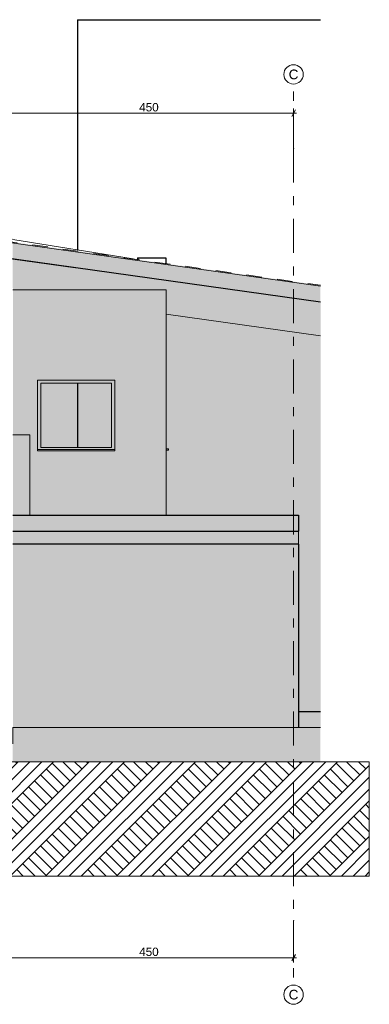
# Model space of a CAD drawing. Header units: centimetres. Extents: x -396 to 14490, y -515 to 1122.
# Tile 52 of 73: x 666 to 1210, y -430 to 1100. Entities that reach past the tile are written whole.
import ezdxf
from ezdxf.enums import TextEntityAlignment as Align

# ---------------------------------------------------------------- set-up
doc = ezdxf.new("R2010")
doc.units = ezdxf.units.CM
doc.header["$MEASUREMENT"] = 0
for name, pattern in [('Przerywana (2)', [48, 24, -24]), ('Przerywana podwójnie', [109.361107, 52.916665, -21.166666, 14.111111, -21.166666]), ('Wipeout_Contour', [100, 0, -100])]:
    doc.linetypes.add(name, pattern=pattern)
for name, color, linetype in [('00 - SUFIT Z BLACHY', 7, 'Continuous'), ('131-Z Drogi', 7, 'Continuous'), ('280-A Dachy Powłoki', 7, 'Continuous'), ('299-A Wymiary Opisy', 7, 'Continuous'), ('410-K Osie główne', 7, 'Continuous'), ('420-K Ściany', 7, 'Continuous'), ('440-K Słupy', 7, 'Continuous'), ('440-K Słupy stalowe', 7, 'Continuous'), ('Nowe_Okna Archicada', 7, 'Continuous'), ('Rozbiórka_Okna Archicada', 7, 'Continuous')]:
    doc.layers.add(name, color=color, linetype=linetype)
for name, color, linetype, lineweight in [('00 - SUFIT Z BLACHY_Nr_pióra__12', 7, 'Continuous', 13), ('01-OKNA__Nr_pióra__19', 255, 'Continuous', 30), ('0_Nr_pióra__11', 7, 'Continuous', 0), ('0_Nr_pióra__21', 7, 'Continuous', 20), ('131-Z Drogi_Nr_pióra__29', 7, 'Continuous', 20), ('280-A Dachy Powłoki_Nr_pióra__29', 7, 'Continuous', 20), ('280-A Dachy Powłoki_Nr_pióra__69', 7, 'Continuous', 20), ('299-A Wymiary Opisy_Nr_pióra__11', 7, 'Continuous', 0), ('410-K Osie główne_Nr_pióra__11', 7, 'Continuous', 0), ('410-K Osie główne_Nr_pióra__7', 7, 'Continuous', 20), ('420-K Ściany_Nr_pióra__12', 7, 'Continuous', 13), ('420-K Ściany_Nr_pióra__13', 7, 'Continuous', 25), ('440-K Słupy stalowe_Nr_pióra__12', 7, 'Continuous', 13), ('Nowe_Okna Archicada_Nr_pióra__135', 5, 'Continuous', 20), ('Rozbiórka_Okna Archicada_Nr_pióra__12', 7, 'Continuous', 13)]:
    doc.layers.add(name, color=color, linetype=linetype, lineweight=lineweight)
for name, color, linetype, lineweight, true_color in [('280-A Dachy Powłoki_Nr_pióra__49', 7, 'Continuous', 20, 0xcfd8da), ('280-A Dachy Powłoki_Nr_pióra__92', 7, 'Continuous', 20, 0xdfdfdf), ('440-K Słupy_Nr_pióra__88', 7, 'Continuous', 20, 0x426f9f)]:
    doc.layers.add(name, color=color, linetype=linetype, lineweight=lineweight, true_color=true_color)
doc.styles.add('STYL_AUTOMATYCZNY_1', font='arial.ttf')
doc.styles.add('STYL_AUTOMATYCZNY_2', font='arial.ttf')
doc.dimstyles.new('STYL_AUTOMATYCZNY__1', dxfattribs={"dimtxt": 13, "dimasz": 7.6, "dimexe": 0.18, "dimexo": 0.0625, "dimgap": 0, "dimtad": 1, "dimtih": 1, "dimtoh": 1, "dimdec": 0, "dimzin": 0, "dimdsep": 46, "dimtxsty": 'STYL_AUTOMATYCZNY_1', "dimblk": 'ARROWHEAD_2', "dimblk1": 'ARROWHEAD_2', "dimblk2": 'ARROWHEAD_2', "dimcen": 0.09, "dimclrd": 7, "dimclre": 7, "dimclrt": 7, "dimadec": 0, "dimazin": 0, "dimtfac": 1, "dimtdec": 4, "dimtmove": 0, "dimatfit": 3, "dimfxl": 0, "dimtolj": 1, "dimtzin": 0, "dimarcsym": 0})

# ---------------------------------------------------------------- blocks, each defined once
blk = doc.blocks.new('ElemPrzekroju_2_1')
at = {"layer": '440-K Słupy stalowe_Nr_pióra__12', "color": 7, "linetype": 'Continuous', "lineweight": 13}
blk.add_line((1099.7, 285), (1099.7, 305), dxfattribs=at)
blk = doc.blocks.new('ElemPrzekroju_5_1')
at = {"layer": '420-K Ściany_Nr_pióra__13', "color": 7, "linetype": 'Continuous', "lineweight": 25}
for p, q in [((1066.7, 330), (1099.7, 330)), ((1099.7, 330), (1099.7, 305)), ((1066.7, 305), (1099.7, 305)), ((1099.7, 285), (1066.7, 285)), ((1099.7, 285), (1099.7, 0))]:
    blk.add_line(p, q, dxfattribs=at)
blk = doc.blocks.new('ElemPrzekroju_28_1')
at = {"layer": '420-K Ściany_Nr_pióra__13', "color": 7, "linetype": 'Continuous', "lineweight": 25}
for p, q in [((907.3, -160), (907.3, -100)), ((621.4, -160), (72.2, -160)), ((907.3, -160), (682, -160))]:
    blk.add_line(p, q, dxfattribs=at)
blk = doc.blocks.new('ElemPrzekroju_33_1')
at = {"layer": '131-Z Drogi', "linetype": 'Continuous', "lineweight": 0, "true_color": 0x000000}
for points in [[(1133.8, 0), (655.7, 0), (655.7, -100), (1133.8, -100)], [(-188.5, -100), (9.1, -100), (9.1, 0), (-188.5, 0)]]:
    blk.add_hatch(color=18, dxfattribs=at).paths.add_polyline_path(points)
at = {"layer": '131-Z Drogi_Nr_pióra__29', "color": 7, "linetype": 'Continuous', "lineweight": 20}
for p, q in [((9.1, 0), (-188.5, 0)), ((9.1, 0), (9.1, -100)), ((656.2, 0), (655.7, 0)), ((1133.8, 0), (656.2, 0)), ((655.7, -10.1), (655.7, -25)), ((9.1, -100), (-188.5, -100)), ((1133.8, -100), (655.7, -100))]:
    blk.add_line(p, q, dxfattribs=at)
at = {"layer": '131-Z Drogi_Nr_pióra__29', "color": 7, "linetype": 'Continuous', "lineweight": 20, "flags": 128}
blk.add_lwpolyline([(655.7, 0), (655.7, -10), (655.7, -10.1)], dxfattribs=at)
blk = doc.blocks.new('ElemPrzekroju_35_1')
at = {"layer": '280-A Dachy Powłoki', "linetype": 'Continuous', "lineweight": 0, "true_color": 0x000000}
for points in [[(655.7, 752.9), (1133.8, 685.7), (1133.8, 687.3), (655.7, 754.4)], [(655.7, 752.9), (655.7, 728.7), (1133.8, 661.5), (1133.8, 685.7)], [(655.7, 728.2), (1133.8, 661), (1133.8, 661.5), (655.7, 728.7)]]:
    blk.add_hatch(color=18, dxfattribs=at).paths.add_polyline_path(points)
at = {"layer": '280-A Dachy Powłoki_Nr_pióra__29', "color": 7, "linetype": 'Przerywana (2)', "lineweight": 20}
blk.add_line((638.7, 756.8), (1133.8, 687.3), dxfattribs=at)
at = {"layer": '280-A Dachy Powłoki_Nr_pióra__29', "color": 7, "linetype": 'Continuous', "lineweight": 20}
for q in [(635.1, 731.1), (1133.8, 661.5)]:
    blk.add_line((635.2, 731.6), q, dxfattribs=at)
at = {"layer": '280-A Dachy Powłoki_Nr_pióra__49', "color": 254, "linetype": 'Continuous', "lineweight": 20, "true_color": 0xcfd8da}
for p, q in [((638.5, 755.4), (635.2, 731.6)), ((635.1, 731.1), (1133.8, 661))]:
    blk.add_line(p, q, dxfattribs=at)
at = {"layer": '280-A Dachy Powłoki_Nr_pióra__69', "color": 7, "linetype": 'Continuous', "lineweight": 20}
blk.add_line((638.5, 755.4), (1133.8, 685.7), dxfattribs=at)
at = {"layer": '280-A Dachy Powłoki_Nr_pióra__92', "color": 254, "linetype": 'Continuous', "lineweight": 20, "true_color": 0xdfdfdf}
blk.add_line((752.6, 714.4), (655.7, 728), dxfattribs=at)
blk = doc.blocks.new('ElemPrzekroju_54_1')
at = {"layer": '420-K Ściany_Nr_pióra__13', "color": 7, "linetype": 'Continuous', "lineweight": 25}
for p, q in [((655.7, 330), (1066.7, 330)), ((655.7, 305), (1066.7, 305)), ((1066.7, 285), (655.7, 285))]:
    blk.add_line(p, q, dxfattribs=at)
blk = doc.blocks.new('ElemPrzekroju_56_1')
at = {"layer": '420-K Ściany_Nr_pióra__12', "color": 7, "linetype": 'Continuous', "lineweight": 13}
for p in [(655.7, 680), (894.1, 330)]:
    blk.add_line(p, (894.1, 680), dxfattribs=at)
blk = doc.blocks.new('ElemPrzekroju_57_1')
at = {"layer": '420-K Ściany_Nr_pióra__13', "color": 7, "linetype": 'Continuous', "lineweight": 25}
for p, q in [((849.8, 730), (850.7, 730)), ((849.8, 730), (849.8, 727.2)), ((850.7, 727), (850.7, 730)), ((850.7, 730), (893.7, 730)), ((893.7, 730), (893.7, 721))]:
    blk.add_line(p, q, dxfattribs=at)
blk = doc.blocks.new('ElemPrzekroju_58_1')
at = {"layer": '00 - SUFIT Z BLACHY_Nr_pióra__12', "color": 7, "linetype": 'Continuous', "lineweight": 13}
for p, q in [((654.9, 758.7), (645.7, 760.2)), ((842.8, 728.2), (655.7, 758.5)), ((1133.8, 608.9), (894.1, 642.6))]:
    blk.add_line(p, q, dxfattribs=at)
blk = doc.blocks.new('ElemPrzekroju_70_1')
at = {"layer": '440-K Słupy_Nr_pióra__88', "color": 155, "linetype": 'Continuous', "lineweight": 20, "true_color": 0x426f9f}
for p, q in [((655.7, 455), (682, 455)), ((682, 330), (682, 455)), ((682, -160), (682, -100)), ((655.7, -160), (682, -160))]:
    blk.add_line(p, q, dxfattribs=at)
blk = doc.blocks.new('ElemPrzekroju_72_1')
at = {"layer": '420-K Ściany_Nr_pióra__13', "color": 7, "linetype": 'Continuous', "lineweight": 25}
blk.add_line((1099.7, 25), (1133.8, 25), dxfattribs=at)
blk = doc.blocks.new('ElemPrzekroju_73_1')
at = {"layer": '420-K Ściany_Nr_pióra__13', "color": 7, "linetype": 'Continuous', "lineweight": 25}
blk.add_line((756.5, 450), (756.5, 435), dxfattribs=at)
blk = doc.blocks.new('ElemPrzekroju_74_1')
at = {"layer": '420-K Ściany_Nr_pióra__13', "color": 7, "linetype": 'Continuous', "lineweight": 25}
blk.add_line((756.5, 535), (756.5, 450), dxfattribs=at)
blk = doc.blocks.new('ElemPrzekroju_75_1')
at = {"layer": '420-K Ściany_Nr_pióra__13', "color": 7, "linetype": 'Continuous', "lineweight": 25}
for q in [(1133.8, 1100), (756.5, 742.2)]:
    blk.add_line((756.5, 1100), q, dxfattribs=at)
blk = doc.blocks.new('ElemPrzekroju_76_1')
at = {"layer": 'Rozbiórka_Okna Archicada_Nr_pióra__12', "color": 7, "linetype": 'Continuous', "lineweight": 13}
for p, q in [((694.1, 540), (814.1, 540)), ((694.1, 432), (694.1, 540)), ((814.1, 540), (814.1, 432))]:
    blk.add_line(p, q, dxfattribs=at)
blk = doc.blocks.new('ElemPrzekroju_77_1')
at = {"layer": 'Nowe_Okna Archicada_Nr_pióra__135', "color": 5, "linetype": 'Continuous', "lineweight": 20}
for p, q in [((894.1, 432.9), (897.7, 432.9)), ((894.1, 430.9), (897.7, 430.9)), ((897.7, 430.9), (897.7, 432.9))]:
    blk.add_line(p, q, dxfattribs=at)
blk = doc.blocks.new('ElemPrzekroju_78_1')
at = {"layer": 'Nowe_Okna Archicada_Nr_pióra__135', "color": 5, "linetype": 'Continuous', "lineweight": 20}
for p, q in [((699.1, 535), (699.1, 435)), ((809.1, 535), (699.1, 535)), ((809.1, 435), (809.1, 535)), ((694.1, 432), (814.1, 432)), ((694.1, 430), (694.1, 432)), ((694.1, 430), (814.1, 430)), ((699.1, 435), (809.1, 435)), ((814.1, 430), (814.1, 432))]:
    blk.add_line(p, q, dxfattribs=at)
blk = doc.blocks.new('*D90')
at = {"layer": '299-A Wymiary Opisy_Nr_pióra__11', "color": 7, "linetype": 'Continuous', "lineweight": 0}
for p, q in [((642.1, -365.2), (642.1, -350.2)), ((1092.1, -365.2), (1092.1, -350.2)), ((644.9, -352.7), (639.2, -362.7)), ((642.1, -357.7), (1092.1, -357.7)), ((1089.2, -362.7), (1094.9, -352.7)), ((1092.1, -357.7), (1096.9, -357.7))]:
    blk.add_line(p, q, dxfattribs=at)
at = {"layer": '299-A Wymiary Opisy_Nr_pióra__11', "color": 7, "lineweight": 0, "insert": (852.2, -355.1), "char_height": 13, "attachment_point": 7, "style": 'STYL_AUTOMATYCZNY_1'}
blk.add_mtext('\\A1;{\\pql;\\fArial|b0|i0|c238|p0;\\W1.000000;450}', dxfattribs=at)
blk = doc.blocks.new('ARROWHEAD_2')
at = {"color": 0, "linetype": 'Continuous', "lineweight": 0}
for p, q in [((0, 0), (-1, 0)), ((-0.38, -0.66), (0.38, 0.66))]:
    blk.add_line(p, q, dxfattribs=at)
blk = doc.blocks.new('*D93')
at = {"layer": '299-A Wymiary Opisy_Nr_pióra__11', "color": 7, "linetype": 'Continuous', "lineweight": 0}
for p, q in [((644.9, 959.7), (639.2, 949.7)), ((642.1, 947.2), (642.1, 962.2)), ((642.1, 954.7), (1092.1, 954.7)), ((1089.2, 949.7), (1094.9, 959.7)), ((1092.1, 947.2), (1092.1, 962.2)), ((1092.1, 954.7), (1096.9, 954.7))]:
    blk.add_line(p, q, dxfattribs=at)
at = {"layer": '299-A Wymiary Opisy_Nr_pióra__11', "color": 7, "lineweight": 0, "insert": (852.2, 957.3), "char_height": 13, "attachment_point": 7, "style": 'STYL_AUTOMATYCZNY_1'}
blk.add_mtext('\\A1;{\\pql;\\fArial|b0|i0|c238|p0;\\W1.000000;450}', dxfattribs=at)
blk = doc.blocks.new('Standardowy znacznik osi[3]_1', base_point=(1092.1, 1000))
at = {"layer": '410-K Osie główne_Nr_pióra__11', "color": 7, "linetype": 'Przerywana podwójnie', "lineweight": 0}
for p, q in [((1092.1, 900), (1092.1, 1000)), ((1092.1, 900), (1092.1, -300)), ((1092.1, -300), (1092.1, -400))]:
    blk.add_line(p, q, dxfattribs=at)
for p in [(1092.1, 900), (1092.1, 900), (1092.1, -300), (1092.1, -300)]:
    blk.add_point(p, dxfattribs=at)
at = {"layer": '410-K Osie główne_Nr_pióra__7', "color": 7, "linetype": 'Continuous', "lineweight": 20}
for centre in [(1092.1, 1015), (1092.1, -415)]:
    blk.add_circle(centre, 15, dxfattribs=at)
at = {"layer": '410-K Osie główne_Nr_pióra__11', "color": 7, "lineweight": 0, "style": 'STYL_AUTOMATYCZNY_2'}
for tag, p in [('AC_MarkerText_1_0', (1092.1, 1022.5)), ('AC_MarkerText_1_1', (1092.1, -407.5))]:
    blk.add_attdef(tag, text='', height=15, rotation=360, dxfattribs=at).set_placement(p, align=Align.TOP_CENTER)

msp = doc.modelspace()

# ---------------------------------------------------------------- hatches: boundary and pattern name
at = {"layer": '01-OKNA__Nr_pióra__19', "linetype": 'Continuous', "lineweight": 30}
msp.add_hatch(color=255, dxfattribs=at).paths.add_polyline_path([(655.7, 728), (655.9, 657.2), (655.9, 0), (1134.2, 0), (1134.2, 657.2), (1134, 660.8)])

# ---------------------------------------------------------------- block references
at = {"layer": '00 - SUFIT Z BLACHY', "lineweight": 0}
msp.add_blockref('ElemPrzekroju_58_1', (0, 0), dxfattribs=at)
at = {"layer": '131-Z Drogi', "lineweight": 0}
msp.add_blockref('ElemPrzekroju_33_1', (0, 0), dxfattribs=at)
at = {"layer": '280-A Dachy Powłoki', "lineweight": 0}
msp.add_blockref('ElemPrzekroju_35_1', (0, 0), dxfattribs=at)
at = {"layer": '420-K Ściany', "lineweight": 0}
for name in ['ElemPrzekroju_75_1', 'ElemPrzekroju_57_1', 'ElemPrzekroju_56_1', 'ElemPrzekroju_74_1', 'ElemPrzekroju_73_1', 'ElemPrzekroju_54_1', 'ElemPrzekroju_5_1', 'ElemPrzekroju_72_1', 'ElemPrzekroju_28_1']:
    msp.add_blockref(name, (0, 0), dxfattribs=at)
at = {"layer": '440-K Słupy', "lineweight": 0}
msp.add_blockref('ElemPrzekroju_70_1', (0, 0), dxfattribs=at)
at = {"layer": '440-K Słupy stalowe', "lineweight": 0}
msp.add_blockref('ElemPrzekroju_2_1', (0, 0), dxfattribs=at)
at = {"layer": 'Nowe_Okna Archicada', "lineweight": 0}
for name in ['ElemPrzekroju_78_1', 'ElemPrzekroju_77_1']:
    msp.add_blockref(name, (0, 0), dxfattribs=at)
at = {"layer": 'Rozbiórka_Okna Archicada', "lineweight": 0}
msp.add_blockref('ElemPrzekroju_76_1', (0, 0), dxfattribs=at)

# ---------------------------------------------------------------- dimensions: what is measured, and where the dimension line sits
at = {"layer": '299-A Wymiary Opisy', "color": 7, "linetype": 'Continuous', "lineweight": 0}
for base, p1, p2, picture, middle in [((1092.1, 954.7), (642.1, 866), (1092.1, 900), '*D93', (867, 963.8)), ((1092.1, -357.7), (642.1, -357.7), (1092.1, -357.7), '*D90', (867, -348.6))]:
    dim = msp.add_linear_dim(base=base, p1=p1, p2=p2, dimstyle='STYL_AUTOMATYCZNY__1', dxfattribs=at)
    dim.commit()
    dim.dimension.update_dxf_attribs({"geometry": picture, "text_midpoint": middle, "dimtype": 160})

# ---------------------------------------------------------------- next in the draw order: wipeouts: each hides what was drawn before it
at = {"color": 254, "linetype": 'Wipeout_Contour', "lineweight": 0, "ltscale": 4005.497294}
msp.add_wipeout([(61.2, -53), (622.7, -53), (1209.8, -53), (1209.8, -230.8), (-396.4, -230.8), (-396.4, -53)], dxfattribs=at)

# ---------------------------------------------------------------- next in the draw order: hatches: boundary and pattern name
at = {"layer": '0_Nr_pióra__11', "linetype": 'Continuous', "lineweight": 0}
h = msp.add_hatch(dxfattribs=at)
h.set_pattern_fill('Grunt_0001', style=0, pattern_type=2)
h.set_pattern_definition([(45, (0, 0), (-27.5772, 27.5772), []), (45, (-9.19, 9.19), (-55.1543, 55.1543), []), (45, (-18.385, 18.385), (-55.1543, 55.1543), []), (135, (-27.577, 27.577), (9.19239, 9.19239), [39, -39])])
h.paths.add_polyline_path([(61.2, -53), (622.7, -53), (1209.8, -53), (1209.8, -230.8), (-396.4, -230.8), (-396.4, -53)])

# ---------------------------------------------------------------- next in the draw order: linework, layer by layer
at = {"layer": '0_Nr_pióra__21', "color": 7, "linetype": 'Continuous', "lineweight": 20, "flags": 128}
msp.add_lwpolyline([(61.2, -53), (622.7, -53), (1209.8, -53), (1209.8, -230.8), (-396.4, -230.8), (-396.4, -53)], close=True, dxfattribs=at)

# ---------------------------------------------------------------- next in the draw order: block references
at = {"layer": '410-K Osie główne', "color": 7, "linetype": 'Continuous', "lineweight": 20}
ref = msp.add_blockref('Standardowy znacznik osi[3]_1', (1092.1, 1000), dxfattribs=at)
ref.add_attrib('AC_MarkerText_1', 'C', dxfattribs={"layer": '410-K Osie główne_Nr_pióra__11', "color": 7, "lineweight": 0, "height": 15, "rotation": 360, "style": 'STYL_AUTOMATYCZNY_2'}).set_placement((1092.1, 1022.5), align=Align.TOP_CENTER)
ref.add_attrib('AC_MarkerText_1_1', 'C', dxfattribs={"layer": '410-K Osie główne_Nr_pióra__11', "color": 7, "lineweight": 0, "height": 15, "rotation": 360, "style": 'STYL_AUTOMATYCZNY_2'}).set_placement((1092.1, -407.5), align=Align.TOP_CENTER)

doc.saveas('drawing.dxf')
